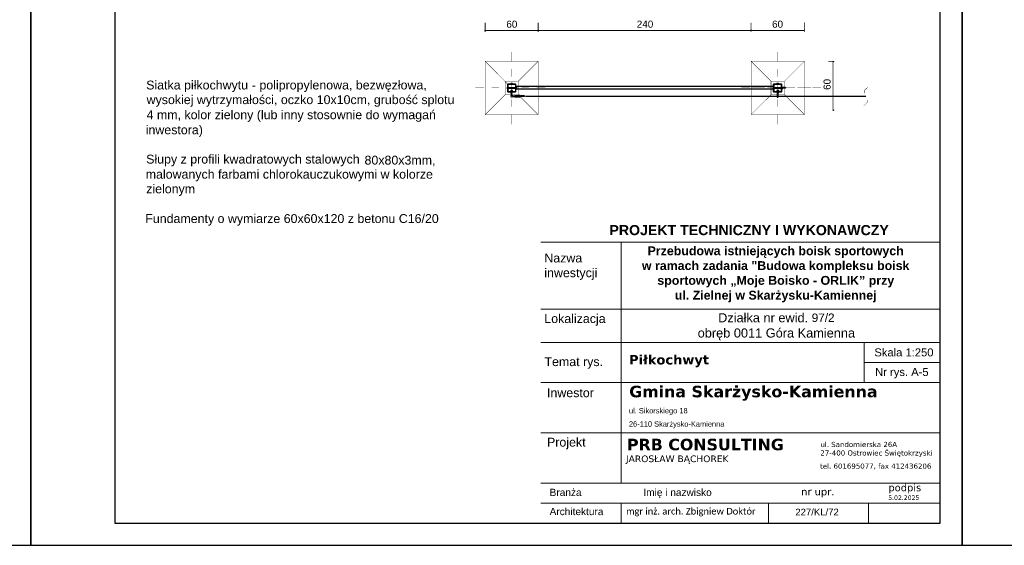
# Model space of a CAD drawing. Header units: millimetres. Extents: x 74583 to 75292, y 11361 to 11727.
# Tile 37 of 85: x 74997 to 75052, y 11653 to 11683. Entities that reach past the tile are written whole.
import ezdxf

# ---------------------------------------------------------------- set-up
doc = ezdxf.new("R2010")
doc.units = ezdxf.units.MM
doc.set_wipeout_variables(frame=1)
doc.layers.add('P', color=7, linetype='Continuous')
doc.layers.add('T', color=7, linetype='Continuous')
doc.styles.add('do mapy w cm', font='verdana.TTF', dxfattribs={"height": 150})
doc.styles.get("Standard").update_dxf_attribs({"font": 'ARIAL.TTF'})

msp = doc.modelspace()

# ---------------------------------------------------------------- linework, layer by layer
at = {"color": 7}
for points in [[(74997.225, 11652.989), (74997.225, 11727.239), (74892.225, 11727.239), (74892.225, 11652.989)], [(75102.225, 11652.989), (75102.225, 11727.239), (75049.725, 11727.239), (75049.725, 11652.989)]]:
    msp.add_lwpolyline(points, close=True, dxfattribs=at)
at = {"layer": 'P'}
for points, const_width in [([(75022.859, 11682.042), (75022.793, 11681.976)], 0.0423), ([(75022.837, 11682.444), (75022.837, 11681.915)], 0.0423), ([(75025.8, 11681.976), (75025.862, 11682.042)], 0.0423), ([(75025.862, 11682.042), (75025.8, 11681.976)], 0.0423), ([(75025.822, 11682.444), (75025.822, 11681.915)], 0.0423), ([(75025.822, 11682.444), (75025.822, 11681.915)], 0.0423), ([(75037.865, 11682.042), (75037.799, 11681.976)], 0.0423), ([(75037.799, 11681.976), (75037.865, 11682.042)], 0.0423), ([(75037.821, 11682.444), (75037.821, 11681.915)], 0.0423), ([(75037.821, 11682.316), (75037.821, 11681.915)], 0.0423), ([(75040.785, 11681.976), (75040.851, 11682.042)], 0.0423), ([(75040.829, 11682.466), (75040.829, 11681.915)], 0.0423), ([(75022.837, 11681.998), (75022.899, 11681.998)], 0.0423), ([(75022.899, 11681.998), (75025.756, 11681.998)], 0.0423), ([(75025.822, 11681.998), (75025.756, 11681.998)], 0.0423), ([(75025.822, 11681.998), (75025.884, 11681.998)], 0.0423), ([(75025.884, 11681.998), (75037.76, 11681.998)], 0.0423), ([(75037.821, 11681.998), (75037.76, 11681.998)], 0.0423), ([(75037.821, 11681.998), (75037.887, 11681.998)], 0.0423), ([(75037.887, 11681.998), (75040.763, 11681.998)], 0.0423), ([(75040.829, 11681.998), (75040.763, 11681.998)], 0.0423), ([(75024.341, 11680.795), (75024.341, 11680.243)], 0.0213), ([(75039.325, 11680.795), (75039.325, 11680.243)], 0.0213), ([(75022.837, 11677.258), (75025.822, 11677.258), (75025.822, 11680.265), (75022.837, 11680.265), (75022.837, 11677.258)], 0.0213), ([(75024.107, 11678.973), (75022.837, 11680.265)], 0.0213), ([(75024.341, 11679.82), (75024.341, 11679.397)], 0.0213), ([(75024.698, 11679.141), (75025.822, 11680.265)], 0.0213), ([(75037.821, 11677.258), (75040.829, 11677.258), (75040.829, 11680.265), (75037.821, 11680.265), (75037.821, 11677.258)], 0.0213), ([(75038.946, 11679.141), (75037.821, 11680.265)], 0.0213), ([(75039.325, 11679.82), (75039.325, 11679.397)], 0.0213), ([(75039.704, 11679.141), (75040.829, 11680.265)], 0.0213), ([(75042.183, 11680.265), (75042.522, 11680.265)], 0.0423), ([(75042.478, 11680.221), (75042.416, 11680.283)], 0.0423), ([(75042.438, 11680.265), (75042.438, 11680.199)], 0.0423), ([(75042.438, 11680.199), (75042.438, 11677.575)], 0.0423), ([(75022.771, 11678.762), (75022.286, 11678.762)], 0.0213), ([(75023.618, 11678.762), (75023.194, 11678.762)], 0.0213), ([(75023.957, 11678.378), (75024.698, 11678.378), (75024.698, 11679.141), (75023.957, 11679.141), (75023.957, 11678.378)], 0.0213), ([(75024.464, 11678.762), (75024.041, 11678.762)], 0.0213), ([(75024.085, 11678.74), (75024.085, 11678.762), (75024.085, 11678.784)], 0.0213), ([(75024.129, 11678.572), (75024.129, 11678.951)], 0.0423), ([(75024.147, 11678.951), (75024.129, 11678.951)], 0.0423), ([(75024.147, 11678.951), (75024.53, 11678.951)], 0.0423), ([(75024.147, 11678.951), (75024.508, 11678.951)], 0.0423), ([(75024.147, 11678.951), (75024.147, 11678.929)], 0.0423), ([(75024.147, 11678.572), (75024.147, 11678.929)], 0.0423), ([(75024.319, 11679.013), (75024.341, 11679.013), (75024.358, 11679.013), (75024.341, 11679.013), (75024.319, 11679.013)], 0.0213), ([(75024.341, 11678.973), (75024.341, 11678.55)], 0.0213), ([(75024.53, 11678.929), (75024.508, 11678.951)], 0.0423), ([(75024.53, 11678.951), (75024.53, 11678.572)], 0.0423), ([(75024.53, 11678.951), (75024.552, 11678.951)], 0.0423), ([(75024.53, 11678.929), (75024.53, 11678.572)], 0.0423), ([(75024.552, 11678.951), (75024.53, 11678.951), (75024.53, 11678.973)], 0.0213), ([(75024.53, 11678.89), (75024.548, 11678.89), (75024.548, 11678.634), (75024.53, 11678.634), (75024.53, 11678.89)], 0.0213), ([(75024.592, 11678.74), (75024.592, 11678.762), (75024.57, 11678.762)], 0.0213), ([(75024.57, 11678.718), (75024.592, 11678.718), (75024.592, 11678.74)], 0.0213), ([(75024.592, 11678.784), (75024.592, 11678.762), (75024.592, 11678.74)], 0.0213), ([(75025.311, 11678.762), (75024.888, 11678.762)], 0.0213), ([(75026.224, 11678.762), (75025.734, 11678.762)], 0.0213), ([(75037.76, 11678.762), (75037.27, 11678.762)], 0.0213), ([(75038.311, 11678.762), (75037.821, 11678.762)], 0.0213), ([(75038.606, 11678.762), (75038.183, 11678.762)], 0.0213), ([(75039.157, 11678.762), (75038.734, 11678.762)], 0.0213), ([(75038.946, 11678.378), (75039.704, 11678.378), (75039.704, 11679.141), (75038.946, 11679.141), (75038.946, 11678.378)], 0.0213), ([(75039.453, 11678.762), (75039.03, 11678.762)], 0.0213), ([(75039.069, 11678.801), (75039.069, 11678.89), (75039.091, 11678.89), (75039.091, 11678.634), (75039.069, 11678.634), (75039.069, 11678.718)], 0.0213), ([(75039.069, 11678.74), (75039.069, 11678.762), (75039.069, 11678.784)], 0.0213), ([(75039.113, 11678.572), (75039.113, 11678.951)], 0.0423), ([(75039.135, 11678.951), (75039.113, 11678.951)], 0.0423), ([(75039.135, 11678.973), (75039.113, 11678.973), (75039.113, 11678.951)], 0.0213), ([(75039.135, 11678.951), (75039.515, 11678.951)], 0.0423), ([(75039.135, 11678.951), (75039.493, 11678.951)], 0.0423), ([(75039.135, 11678.951), (75039.135, 11678.929)], 0.0423), ([(75039.135, 11678.572), (75039.135, 11678.929)], 0.0423), ([(75039.303, 11679.013), (75039.325, 11679.013), (75039.347, 11679.013), (75039.325, 11679.013), (75039.303, 11679.013)], 0.0213), ([(75039.325, 11678.973), (75039.325, 11678.55)], 0.0213), ([(75039.515, 11678.929), (75039.515, 11678.951), (75039.493, 11678.951)], 0.0423), ([(75039.515, 11678.951), (75039.515, 11678.572)], 0.0423), ([(75039.515, 11678.951), (75039.537, 11678.951)], 0.0423), ([(75039.515, 11678.929), (75039.515, 11678.572)], 0.0423), ([(75039.581, 11678.784), (75039.581, 11678.762), (75039.581, 11678.74)], 0.0213), ([(75040.004, 11678.762), (75039.581, 11678.762)], 0.0213), ([(75039.77, 11678.74), (75039.792, 11678.74), (75039.792, 11678.762), (75039.792, 11678.784), (75039.77, 11678.784)], 0.0213), ([(75040.3, 11678.762), (75039.876, 11678.762)], 0.0213), ([(75040.851, 11678.762), (75040.427, 11678.762)], 0.0213), ([(75041.208, 11678.762), (75040.723, 11678.762)], 0.0213), ([(75041.759, 11678.762), (75041.274, 11678.762)], 0.0213), ([(75044.215, 11678.466), (75044.215, 11678.484), (75044.215, 11678.506), (75044.215, 11678.528), (75044.193, 11678.528), (75044.193, 11678.55), (75044.215, 11678.55), (75044.215, 11678.572), (75044.215, 11678.59), (75044.215, 11678.612), (75044.237, 11678.634), (75044.237, 11678.656), (75044.255, 11678.656), (75044.255, 11678.678), (75044.277, 11678.678), (75044.277, 11678.695), (75044.299, 11678.695), (75044.299, 11678.718), (75044.321, 11678.718), (75044.343, 11678.74), (75044.361, 11678.762), (75044.383, 11678.784), (75044.405, 11678.801)], 0.0213), ([(75023.957, 11678.378), (75022.837, 11677.258)], 0.0213), ([(75024.129, 11678.572), (75024.147, 11678.55)], 0.0423), ([(75024.275, 11678.572), (75024.147, 11678.572)], 0.0423), ([(75024.147, 11678.572), (75024.169, 11678.572)], 0.0423), ([(75024.297, 11678.55), (75024.147, 11678.55)], 0.0423), ([(75024.319, 11678.36), (75024.275, 11678.338), (75024.253, 11678.294), (75024.275, 11678.255), (75024.319, 11678.232), (75024.358, 11678.232), (75024.38, 11678.255)], 0.0213), ([(75024.275, 11678.634), (75024.275, 11678.572)], 0.0423), ([(75024.38, 11678.634), (75024.275, 11678.634)], 0.0423), ([(75024.275, 11678.612), (75024.275, 11678.572)], 0.0423), ([(75024.38, 11678.612), (75024.275, 11678.612)], 0.0423), ([(75024.275, 11678.572), (75024.297, 11678.572)], 0.0423), ([(75024.297, 11678.572), (75024.297, 11678.55)], 0.0423), ([(75024.319, 11678.316), (75024.297, 11678.294), (75024.297, 11678.272), (75024.319, 11678.255), (75024.341, 11678.255), (75024.358, 11678.272), (75024.358, 11678.294), (75024.341, 11678.316)], 0.0213), ([(75024.358, 11678.506), (75024.341, 11678.506), (75024.319, 11678.506), (75024.341, 11678.506), (75024.358, 11678.506)], 0.0213), ([(75024.319, 11678.316), (75024.319, 11678.294), (75024.341, 11678.294), (75024.341, 11678.316)], 0.0213), ([(75024.358, 11678.572), (75024.38, 11678.572)], 0.0423), ([(75024.358, 11678.55), (75024.358, 11678.572)], 0.0423), ([(75024.53, 11678.55), (75024.358, 11678.55)], 0.0423), ([(75024.38, 11678.572), (75024.38, 11678.634)], 0.0423), ([(75024.38, 11678.572), (75024.38, 11678.612)], 0.0423), ([(75024.508, 11678.572), (75024.38, 11678.572)], 0.0423), ([(75024.508, 11678.338), (75024.486, 11678.316), (75024.464, 11678.294), (75024.486, 11678.255), (75024.508, 11678.232)], 0.0213), ([(75024.508, 11678.316), (75024.486, 11678.316), (75024.486, 11678.294), (75024.486, 11678.272), (75024.508, 11678.255)], 0.0213), ([(75024.508, 11678.572), (75024.53, 11678.572)], 0.0423), ([(75024.53, 11678.55), (75024.53, 11678.572)], 0.0423), ([(75024.698, 11678.378), (75025.822, 11677.258)], 0.0213), ([(75024.804, 11678.232), (75024.848, 11678.255), (75024.848, 11678.294), (75024.848, 11678.316), (75024.804, 11678.338)], 0.0213), ([(75024.804, 11678.255), (75024.826, 11678.272), (75024.826, 11678.294), (75024.826, 11678.316), (75024.804, 11678.316)], 0.0213), ([(75025.143, 11678.294), (75025.121, 11678.294), (75025.099, 11678.316), (75025.082, 11678.316), (75025.06, 11678.316), (75025.038, 11678.316), (75025.015, 11678.316), (75024.993, 11678.316), (75024.976, 11678.316)], 0.0213), ([(75025.121, 11678.294), (75025.099, 11678.294), (75025.082, 11678.294), (75025.082, 11678.316), (75025.06, 11678.316), (75025.038, 11678.316), (75025.015, 11678.316), (75024.993, 11678.316), (75024.976, 11678.316)], 0.0213), ([(75024.976, 11678.272), (75024.993, 11678.272), (75025.015, 11678.272), (75025.038, 11678.272), (75025.06, 11678.272), (75025.082, 11678.272), (75025.099, 11678.272), (75025.121, 11678.272), (75025.121, 11678.294), (75025.143, 11678.294)], 0.0213), ([(75024.993, 11678.272), (75025.015, 11678.272), (75025.038, 11678.272), (75025.06, 11678.272), (75025.082, 11678.272), (75025.099, 11678.272), (75025.121, 11678.294)], 0.0213), ([(75025.06, 11678.272), (75025.06, 11678.294), (75025.06, 11678.316)], 0.0213), ([(75038.946, 11678.378), (75037.821, 11677.258)], 0.0213), ([(75039.113, 11678.572), (75039.135, 11678.572), (75039.135, 11678.55)], 0.0423), ([(75039.113, 11678.572), (75039.113, 11678.55), (75039.135, 11678.55)], 0.0213), ([(75039.263, 11678.572), (75039.135, 11678.572)], 0.0423), ([(75039.135, 11678.572), (75039.157, 11678.572)], 0.0423), ([(75039.303, 11678.55), (75039.135, 11678.55)], 0.0423), ([(75039.263, 11678.634), (75039.263, 11678.572)], 0.0423), ([(75039.387, 11678.634), (75039.263, 11678.634)], 0.0423), ([(75039.281, 11678.612), (75039.281, 11678.572)], 0.0423), ([(75039.369, 11678.612), (75039.281, 11678.612)], 0.0423), ([(75039.281, 11678.572), (75039.303, 11678.572)], 0.0423), ([(75039.303, 11678.572), (75039.303, 11678.55)], 0.0423), ([(75039.347, 11678.506), (75039.325, 11678.506), (75039.303, 11678.506), (75039.325, 11678.506), (75039.347, 11678.506)], 0.0213), ([(75039.303, 11678.232), (75039.303, 11678.21), (75039.325, 11678.21), (75039.347, 11678.232)], 0.0213), ([(75039.347, 11678.572), (75039.369, 11678.572)], 0.0423), ([(75039.347, 11678.55), (75039.347, 11678.572)], 0.0423), ([(75039.515, 11678.55), (75039.347, 11678.55)], 0.0423), ([(75039.369, 11678.572), (75039.369, 11678.612)], 0.0423), ([(75039.387, 11678.572), (75039.387, 11678.634)], 0.0423), ([(75039.493, 11678.572), (75039.387, 11678.572)], 0.0423), ([(75039.493, 11678.572), (75039.515, 11678.572)], 0.0423), ([(75039.515, 11678.55), (75039.515, 11678.572)], 0.0423), ([(75039.515, 11678.55), (75039.537, 11678.55), (75039.537, 11678.572)], 0.0213), ([(75039.704, 11678.378), (75040.829, 11677.258)], 0.0213), ([(75024.341, 11678.127), (75024.341, 11677.703)], 0.0213), ([(75039.325, 11678.127), (75039.325, 11677.703)], 0.0213), ([(75042.438, 11677.514), (75042.438, 11677.575)], 0.0423), ([(75044.171, 11677.765), (75044.193, 11677.787), (75044.215, 11677.787), (75044.237, 11677.809), (75044.255, 11677.831), (75044.277, 11677.849), (75044.299, 11677.871), (75044.321, 11677.893), (75044.343, 11677.915), (75044.343, 11677.937), (75044.361, 11677.937), (75044.361, 11677.955), (75044.361, 11677.977), (75044.383, 11677.977), (75044.383, 11677.999), (75044.383, 11678.021), (75044.383, 11678.043), (75044.383, 11678.06), (75044.383, 11678.083)], 0.0213), ([(75024.341, 11677.28), (75024.341, 11676.707)], 0.0213), ([(75039.325, 11677.28), (75039.325, 11676.707)], 0.0213), ([(75042.416, 11677.531), (75042.478, 11677.47)], 0.0423), ([(75042.416, 11677.514), (75042.522, 11677.514)], 0.0423)]:
    msp.add_lwpolyline(points, dxfattribs=dict(at, const_width=const_width))
for points in [[(75024.085, 11678.784), (75024.085, 11678.801)], [(75024.085, 11678.801), (75024.085, 11678.784)], [(75024.085, 11678.801), (75024.085, 11678.784)], [(75024.085, 11678.801), (75024.107, 11678.801)], [(75024.085, 11678.801), (75024.107, 11678.801)], [(75024.085, 11678.801), (75024.107, 11678.801)], [(75024.085, 11678.762), (75024.085, 11678.784)], [(75024.085, 11678.784), (75024.107, 11678.784)], [(75024.085, 11678.784), (75024.107, 11678.784)], [(75024.085, 11678.784), (75024.107, 11678.784)], [(75024.085, 11678.784), (75024.085, 11678.762)], [(75024.085, 11678.784), (75024.107, 11678.784)], [(75024.085, 11678.784), (75024.107, 11678.784)], [(75024.085, 11678.74), (75024.085, 11678.762)], [(75024.085, 11678.762), (75024.107, 11678.762)], [(75024.085, 11678.762), (75024.085, 11678.74)], [(75024.085, 11678.762), (75024.107, 11678.762)], [(75024.085, 11678.718), (75024.085, 11678.74)], [(75024.085, 11678.74), (75024.107, 11678.74)], [(75024.085, 11678.74), (75024.085, 11678.718)], [(75024.085, 11678.718), (75024.085, 11678.74)], [(75024.085, 11678.74), (75024.085, 11678.718)], [(75024.085, 11678.74), (75024.107, 11678.74)], [(75024.085, 11678.718), (75024.107, 11678.718)], [(75024.085, 11678.718), (75024.107, 11678.718)], [(75024.085, 11678.718), (75024.107, 11678.718)], [(75024.085, 11678.718), (75024.107, 11678.695)], [(75024.129, 11678.995), (75024.107, 11678.973)], [(75024.107, 11678.55), (75024.107, 11678.973)], [(75024.129, 11678.995), (75024.552, 11678.995)], [(75024.129, 11678.973), (75024.53, 11678.973)], [(75024.129, 11678.973), (75024.129, 11678.951)], [(75024.129, 11678.572), (75024.129, 11678.951)], [(75024.129, 11678.784), (75024.147, 11678.784)], [(75024.129, 11678.74), (75024.147, 11678.74)], [(75024.147, 11678.784), (75024.53, 11678.784)], [(75024.147, 11678.74), (75024.53, 11678.74)], [(75024.297, 11678.995), (75024.275, 11678.995)], [(75024.297, 11679.013), (75024.319, 11679.013)], [(75024.319, 11679.013), (75024.297, 11679.013)], [(75024.297, 11679.013), (75024.319, 11679.013)], [(75024.297, 11679.013), (75024.319, 11679.013)], [(75024.297, 11678.995), (75024.297, 11679.013)], [(75024.297, 11679.013), (75024.319, 11679.013)], [(75024.319, 11679.013), (75024.297, 11679.013)], [(75024.297, 11678.995), (75024.319, 11678.995)], [(75024.319, 11679.013), (75024.341, 11679.013)], [(75024.341, 11679.013), (75024.319, 11679.013)], [(75024.319, 11679.013), (75024.341, 11679.013)], [(75024.341, 11679.013), (75024.319, 11679.013)], [(75024.319, 11679.013), (75024.341, 11679.013)], [(75024.319, 11678.995), (75024.319, 11679.013)], [(75024.341, 11679.013), (75024.358, 11679.013)], [(75024.358, 11679.013), (75024.341, 11679.013)], [(75024.341, 11678.995), (75024.358, 11678.995)], [(75024.341, 11678.995), (75024.358, 11678.995)], [(75024.358, 11679.013), (75024.38, 11679.013)], [(75024.358, 11679.013), (75024.38, 11679.013)], [(75024.358, 11679.013), (75024.38, 11679.013)], [(75024.358, 11679.013), (75024.38, 11679.013)], [(75024.358, 11679.013), (75024.38, 11679.013)], [(75024.358, 11678.995), (75024.358, 11679.013)], [(75024.358, 11679.013), (75024.38, 11679.013)], [(75024.358, 11679.013), (75024.358, 11678.995)], [(75024.358, 11678.995), (75024.38, 11678.995)], [(75024.358, 11678.995), (75024.38, 11678.995)], [(75024.552, 11678.973), (75024.552, 11678.995)], [(75024.552, 11678.973), (75024.552, 11678.55)], [(75024.552, 11678.951), (75024.552, 11678.89)], [(75039.069, 11678.845), (75024.552, 11678.845)], [(75024.57, 11678.801), (75024.552, 11678.801)], [(75024.57, 11678.718), (75024.552, 11678.695)], [(75024.57, 11678.784), (75024.57, 11678.801)], [(75024.592, 11678.801), (75024.57, 11678.801)], [(75024.57, 11678.801), (75024.592, 11678.801)], [(75024.57, 11678.762), (75024.57, 11678.784)], [(75024.592, 11678.784), (75024.57, 11678.784)], [(75024.57, 11678.784), (75024.592, 11678.784)], [(75024.57, 11678.784), (75024.592, 11678.784)], [(75024.57, 11678.762), (75024.592, 11678.762)], [(75024.57, 11678.762), (75024.592, 11678.762)], [(75024.57, 11678.718), (75024.57, 11678.74)], [(75024.57, 11678.718), (75024.592, 11678.718)], [(75024.592, 11678.718), (75024.57, 11678.718)], [(75024.592, 11678.784), (75024.592, 11678.801)], [(75024.592, 11678.801), (75024.592, 11678.784)], [(75024.592, 11678.784), (75024.592, 11678.762)], [(75024.592, 11678.784), (75024.614, 11678.784)], [(75024.592, 11678.784), (75024.614, 11678.784)], [(75024.592, 11678.762), (75024.592, 11678.74)], [(75024.592, 11678.74), (75024.614, 11678.74)], [(75024.592, 11678.74), (75024.592, 11678.718)], [(75024.592, 11678.718), (75024.592, 11678.74)], [(75024.592, 11678.74), (75024.614, 11678.74)], [(75024.592, 11678.718), (75024.614, 11678.718)], [(75039.069, 11678.801), (75039.069, 11678.784)], [(75039.069, 11678.801), (75039.069, 11678.784)], [(75039.069, 11678.801), (75039.091, 11678.801)], [(75039.091, 11678.801), (75039.069, 11678.801)], [(75039.069, 11678.784), (75039.091, 11678.784)], [(75039.069, 11678.784), (75039.091, 11678.784)], [(75039.069, 11678.784), (75039.091, 11678.784)], [(75039.069, 11678.784), (75039.069, 11678.762)], [(75039.069, 11678.784), (75039.091, 11678.784)], [(75039.069, 11678.784), (75039.091, 11678.784)], [(75039.069, 11678.74), (75039.069, 11678.762)], [(75039.069, 11678.762), (75039.091, 11678.762)], [(75039.069, 11678.762), (75039.069, 11678.74)], [(75039.091, 11678.762), (75039.069, 11678.762)], [(75039.069, 11678.74), (75039.091, 11678.74)], [(75039.069, 11678.74), (75039.069, 11678.718)], [(75039.069, 11678.718), (75039.069, 11678.74)], [(75039.069, 11678.74), (75039.069, 11678.718)], [(75039.069, 11678.74), (75039.091, 11678.74)], [(75039.069, 11678.718), (75039.091, 11678.718)], [(75039.069, 11678.718), (75039.091, 11678.718)], [(75039.091, 11678.718), (75039.069, 11678.718)], [(75039.113, 11678.995), (75039.091, 11678.973)], [(75039.091, 11678.55), (75039.091, 11678.973)], [(75039.091, 11678.784), (75039.091, 11678.801)], [(75039.091, 11678.801), (75039.113, 11678.801)], [(75039.091, 11678.762), (75039.091, 11678.784)], [(75039.091, 11678.718), (75039.091, 11678.74)], [(75039.091, 11678.718), (75039.091, 11678.695)], [(75039.113, 11678.995), (75039.537, 11678.995)], [(75039.113, 11678.572), (75039.113, 11678.951)], [(75039.113, 11678.784), (75039.135, 11678.784)], [(75039.113, 11678.74), (75039.135, 11678.74)], [(75039.135, 11678.973), (75039.515, 11678.973)], [(75039.135, 11678.784), (75039.515, 11678.784)], [(75039.135, 11678.74), (75039.515, 11678.74)], [(75039.281, 11678.995), (75039.263, 11678.995)], [(75039.281, 11679.013), (75039.303, 11679.013)], [(75039.303, 11679.013), (75039.281, 11679.013)], [(75039.281, 11679.013), (75039.303, 11679.013)], [(75039.281, 11679.013), (75039.303, 11679.013)], [(75039.281, 11678.995), (75039.281, 11679.013)], [(75039.281, 11679.013), (75039.303, 11679.013)], [(75039.303, 11679.013), (75039.281, 11679.013)], [(75039.281, 11678.995), (75039.303, 11678.995)], [(75039.303, 11679.013), (75039.325, 11679.013)], [(75039.303, 11679.013), (75039.325, 11679.013)], [(75039.325, 11679.013), (75039.303, 11679.013)], [(75039.347, 11679.013), (75039.325, 11679.013)], [(75039.325, 11679.013), (75039.347, 11679.013)], [(75039.347, 11679.013), (75039.325, 11679.013)], [(75039.325, 11678.995), (75039.325, 11679.013)], [(75039.325, 11678.995), (75039.347, 11678.995)], [(75039.325, 11678.995), (75039.347, 11678.995)], [(75039.347, 11679.013), (75039.369, 11679.013)], [(75039.369, 11679.013), (75039.347, 11679.013)], [(75039.347, 11679.013), (75039.369, 11679.013)], [(75039.347, 11679.013), (75039.369, 11679.013)], [(75039.369, 11679.013), (75039.347, 11679.013)], [(75039.347, 11679.013), (75039.369, 11679.013)], [(75039.347, 11679.013), (75039.347, 11678.995)], [(75039.347, 11678.995), (75039.369, 11678.995)], [(75039.369, 11679.013), (75039.387, 11679.013)], [(75039.369, 11678.995), (75039.369, 11679.013)], [(75039.369, 11678.995), (75039.387, 11678.995)], [(75039.537, 11678.951), (75039.515, 11678.973)], [(75039.515, 11678.784), (75039.537, 11678.784)], [(75039.515, 11678.74), (75039.537, 11678.74)], [(75039.537, 11678.973), (75039.537, 11678.995)], [(75039.537, 11678.973), (75039.537, 11678.55)], [(75039.537, 11678.951), (75039.537, 11678.572)], [(75039.559, 11678.801), (75039.537, 11678.801)], [(75039.559, 11678.718), (75039.537, 11678.695)], [(75039.559, 11678.784), (75039.559, 11678.801)], [(75039.581, 11678.801), (75039.559, 11678.801)], [(75039.559, 11678.762), (75039.559, 11678.784)], [(75039.559, 11678.784), (75039.581, 11678.784)], [(75039.581, 11678.762), (75039.559, 11678.762)], [(75039.559, 11678.718), (75039.559, 11678.74)], [(75039.581, 11678.718), (75039.559, 11678.718)], [(75039.581, 11678.784), (75039.581, 11678.801)], [(75039.581, 11678.801), (75039.598, 11678.801)], [(75039.581, 11678.801), (75039.581, 11678.784)], [(75039.581, 11678.784), (75039.581, 11678.762)], [(75039.581, 11678.784), (75039.598, 11678.784)], [(75039.581, 11678.784), (75039.598, 11678.784)], [(75039.581, 11678.784), (75039.598, 11678.784)], [(75039.581, 11678.784), (75039.598, 11678.784)], [(75039.598, 11678.784), (75039.581, 11678.784)], [(75039.77, 11678.784), (75039.581, 11678.784)], [(75039.581, 11678.762), (75039.598, 11678.762)], [(75039.581, 11678.762), (75039.581, 11678.74)], [(75039.581, 11678.74), (75039.581, 11678.762)], [(75039.581, 11678.74), (75039.598, 11678.74)], [(75039.581, 11678.718), (75039.581, 11678.74)], [(75039.581, 11678.74), (75039.581, 11678.718)], [(75039.581, 11678.718), (75039.581, 11678.74)], [(75039.581, 11678.74), (75039.598, 11678.74)], [(75039.598, 11678.74), (75039.581, 11678.74)], [(75039.77, 11678.74), (75039.581, 11678.74)], [(75039.581, 11678.718), (75039.598, 11678.718)], [(75039.581, 11678.718), (75039.598, 11678.718)], [(75039.598, 11678.784), (75039.62, 11678.784)], [(75039.598, 11678.74), (75039.62, 11678.74)], [(75024.107, 11678.55), (75024.129, 11678.528)], [(75024.129, 11678.572), (75024.129, 11678.55)], [(75024.53, 11678.55), (75024.129, 11678.55)], [(75024.552, 11678.528), (75024.129, 11678.528)], [(75024.297, 11678.528), (75024.275, 11678.528)], [(75024.297, 11678.528), (75024.319, 11678.528)], [(75024.297, 11678.506), (75024.297, 11678.528)], [(75024.319, 11678.506), (75024.297, 11678.506)], [(75024.297, 11678.506), (75024.319, 11678.506)], [(75024.297, 11678.506), (75024.319, 11678.506)], [(75024.297, 11678.506), (75024.319, 11678.506)], [(75024.297, 11678.506), (75024.319, 11678.506)], [(75024.297, 11678.506), (75024.319, 11678.506)], [(75024.297, 11678.466), (75024.297, 11678.506)], [(75024.319, 11678.466), (75024.297, 11678.466)], [(75024.319, 11678.506), (75024.319, 11678.528)], [(75024.319, 11678.506), (75024.341, 11678.506)], [(75024.341, 11678.506), (75024.319, 11678.506)], [(75024.319, 11678.506), (75024.341, 11678.506)], [(75024.319, 11678.506), (75024.341, 11678.506)], [(75024.319, 11678.506), (75024.341, 11678.506)], [(75024.319, 11678.316), (75024.319, 11678.506)], [(75024.341, 11678.528), (75024.358, 11678.528)], [(75024.358, 11678.506), (75024.341, 11678.506)], [(75024.341, 11678.506), (75024.358, 11678.506)], [(75024.341, 11678.316), (75024.341, 11678.506)], [(75024.358, 11678.466), (75024.341, 11678.466)], [(75024.38, 11678.316), (75024.341, 11678.36)], [(75024.358, 11678.528), (75024.38, 11678.528)], [(75024.358, 11678.528), (75024.358, 11678.506)], [(75024.358, 11678.506), (75024.358, 11678.528)], [(75024.358, 11678.528), (75024.38, 11678.528)], [(75024.358, 11678.506), (75024.38, 11678.506)], [(75024.358, 11678.506), (75024.38, 11678.506)], [(75024.358, 11678.506), (75024.38, 11678.506)], [(75024.358, 11678.506), (75024.38, 11678.506)], [(75024.358, 11678.506), (75024.38, 11678.506)], [(75024.358, 11678.506), (75024.38, 11678.506)], [(75024.358, 11678.466), (75024.358, 11678.506)], [(75024.38, 11678.338), (75024.425, 11678.316)], [(75024.425, 11678.272), (75024.38, 11678.255)], [(75024.425, 11678.294), (75024.425, 11678.316)], [(75024.425, 11678.272), (75024.425, 11678.316)], [(75024.425, 11678.272), (75024.447, 11678.316)], [(75024.425, 11678.316), (75024.464, 11678.316)], [(75024.425, 11678.316), (75024.425, 11678.272)], [(75024.425, 11678.272), (75024.464, 11678.272)], [(75024.447, 11678.272), (75024.447, 11678.316)], [(75024.447, 11678.272), (75024.447, 11678.316)], [(75024.447, 11678.272), (75024.447, 11678.316)], [(75024.447, 11678.272), (75024.464, 11678.316)], [(75024.447, 11678.272), (75024.464, 11678.316)], [(75024.464, 11678.272), (75024.464, 11678.294)], [(75024.464, 11678.272), (75024.464, 11678.294)], [(75024.486, 11678.272), (75024.486, 11678.316)], [(75024.486, 11678.272), (75024.508, 11678.316)], [(75024.486, 11678.272), (75024.508, 11678.316)], [(75024.486, 11678.316), (75024.508, 11678.316)], [(75024.486, 11678.294), (75024.508, 11678.294)], [(75024.486, 11678.272), (75024.508, 11678.272)], [(75024.804, 11678.338), (75024.508, 11678.338)], [(75024.508, 11678.272), (75024.508, 11678.316)], [(75024.804, 11678.316), (75024.508, 11678.316)], [(75024.508, 11678.316), (75024.508, 11678.255)], [(75024.508, 11678.294), (75024.508, 11678.316)], [(75024.508, 11678.316), (75024.508, 11678.294)], [(75024.508, 11678.316), (75024.53, 11678.316)], [(75024.508, 11678.272), (75024.508, 11678.294)], [(75024.508, 11678.272), (75024.508, 11678.294)], [(75024.508, 11678.272), (75024.53, 11678.272)], [(75024.508, 11678.255), (75024.508, 11678.272)], [(75024.508, 11678.272), (75024.53, 11678.272)], [(75024.804, 11678.255), (75024.508, 11678.255)], [(75024.804, 11678.232), (75024.508, 11678.232)], [(75024.53, 11678.55), (75024.552, 11678.572)], [(75024.53, 11678.294), (75024.552, 11678.316)], [(75024.53, 11678.272), (75024.552, 11678.316)], [(75024.53, 11678.316), (75024.636, 11678.316)], [(75024.53, 11678.316), (75024.53, 11678.255)], [(75024.53, 11678.272), (75024.636, 11678.272)], [(75039.069, 11678.695), (75024.552, 11678.695)], [(75024.552, 11678.634), (75024.552, 11678.572)], [(75024.552, 11678.528), (75024.552, 11678.55)], [(75024.552, 11678.272), (75024.552, 11678.316)], [(75024.552, 11678.272), (75024.552, 11678.316)], [(75024.552, 11678.272), (75024.57, 11678.316)], [(75024.552, 11678.272), (75024.57, 11678.316)], [(75024.57, 11678.272), (75024.57, 11678.316)], [(75024.57, 11678.272), (75024.57, 11678.316)], [(75024.57, 11678.272), (75024.592, 11678.316)], [(75024.57, 11678.272), (75024.592, 11678.316)], [(75024.592, 11678.272), (75024.592, 11678.316)], [(75024.592, 11678.272), (75024.592, 11678.316)], [(75024.592, 11678.272), (75024.614, 11678.316)], [(75024.592, 11678.272), (75024.614, 11678.316)], [(75024.614, 11678.272), (75024.614, 11678.316)], [(75024.614, 11678.272), (75024.614, 11678.316)], [(75024.614, 11678.272), (75024.636, 11678.316)], [(75024.614, 11678.272), (75024.636, 11678.316)], [(75024.636, 11678.272), (75024.636, 11678.316)], [(75024.636, 11678.316), (75024.636, 11678.272)], [(75024.636, 11678.272), (75024.636, 11678.294)], [(75024.636, 11678.272), (75024.636, 11678.294)], [(75024.676, 11678.294), (75024.676, 11678.316)], [(75024.676, 11678.272), (75024.676, 11678.316)], [(75024.676, 11678.272), (75024.698, 11678.316)], [(75024.676, 11678.272), (75024.698, 11678.316)], [(75024.676, 11678.316), (75024.782, 11678.316)], [(75024.676, 11678.316), (75024.676, 11678.272)], [(75024.676, 11678.272), (75024.782, 11678.272)], [(75024.698, 11678.272), (75024.698, 11678.316)], [(75024.698, 11678.272), (75024.698, 11678.316)], [(75024.698, 11678.272), (75024.72, 11678.316)], [(75024.698, 11678.272), (75024.72, 11678.316)], [(75024.72, 11678.272), (75024.72, 11678.316)], [(75024.72, 11678.272), (75024.72, 11678.316)], [(75024.72, 11678.272), (75024.742, 11678.316)], [(75024.72, 11678.272), (75024.742, 11678.316)], [(75024.742, 11678.272), (75024.742, 11678.316)], [(75024.742, 11678.272), (75024.742, 11678.316)], [(75024.742, 11678.272), (75024.764, 11678.316)], [(75024.742, 11678.272), (75024.764, 11678.316)], [(75024.764, 11678.272), (75024.764, 11678.316)], [(75024.764, 11678.272), (75024.764, 11678.316)], [(75024.764, 11678.272), (75024.782, 11678.316)], [(75024.764, 11678.272), (75024.782, 11678.316)], [(75024.782, 11678.316), (75024.782, 11678.255)], [(75024.782, 11678.272), (75024.782, 11678.294)], [(75024.804, 11678.294), (75024.804, 11678.316)], [(75024.804, 11678.272), (75024.804, 11678.316)], [(75024.804, 11678.272), (75024.826, 11678.316)], [(75024.804, 11678.272), (75024.826, 11678.316)], [(75024.804, 11678.316), (75024.826, 11678.316)], [(75024.804, 11678.316), (75024.804, 11678.255)], [(75024.804, 11678.294), (75024.804, 11678.316)], [(75024.804, 11678.316), (75024.826, 11678.316)], [(75024.804, 11678.272), (75024.826, 11678.272)], [(75024.826, 11678.272), (75024.826, 11678.316)], [(75024.826, 11678.272), (75024.826, 11678.294)], [(75024.826, 11678.272), (75024.826, 11678.294)], [(75024.848, 11678.294), (75024.848, 11678.316)], [(75024.848, 11678.272), (75024.87, 11678.316)], [(75024.848, 11678.272), (75024.87, 11678.316)], [(75025.06, 11678.316), (75024.848, 11678.316)], [(75025.06, 11678.272), (75024.848, 11678.272)], [(75024.87, 11678.272), (75024.87, 11678.316)], [(75024.87, 11678.272), (75024.87, 11678.316)], [(75024.87, 11678.272), (75024.888, 11678.316)], [(75024.87, 11678.272), (75024.888, 11678.316)], [(75024.888, 11678.272), (75024.888, 11678.316)], [(75024.888, 11678.272), (75024.888, 11678.316)], [(75024.888, 11678.272), (75024.91, 11678.316)], [(75024.888, 11678.272), (75024.91, 11678.294)], [(75024.91, 11678.316), (75024.91, 11678.272)], [(75025.143, 11678.294), (75044.299, 11678.294)], [(75025.143, 11678.294), (75044.299, 11678.294)], [(75039.091, 11678.55), (75039.113, 11678.528)], [(75039.537, 11678.528), (75039.113, 11678.528)], [(75039.515, 11678.55), (75039.135, 11678.55)], [(75039.281, 11678.528), (75039.263, 11678.528)], [(75039.281, 11678.528), (75039.303, 11678.528)], [(75039.281, 11678.506), (75039.281, 11678.528)], [(75039.303, 11678.506), (75039.281, 11678.506)], [(75039.281, 11678.506), (75039.303, 11678.506)], [(75039.281, 11678.506), (75039.303, 11678.506)], [(75039.281, 11678.506), (75039.303, 11678.506)], [(75039.281, 11678.506), (75039.303, 11678.506)], [(75039.281, 11678.506), (75039.303, 11678.506)], [(75039.325, 11678.506), (75039.303, 11678.506)], [(75039.303, 11678.506), (75039.325, 11678.506)], [(75039.303, 11678.506), (75039.325, 11678.506)], [(75039.303, 11678.232), (75039.303, 11678.506)], [(75039.325, 11678.528), (75039.347, 11678.528)], [(75039.325, 11678.506), (75039.325, 11678.528)], [(75039.347, 11678.506), (75039.325, 11678.506)], [(75039.325, 11678.506), (75039.347, 11678.506)], [(75039.325, 11678.506), (75039.347, 11678.506)], [(75039.347, 11678.528), (75039.369, 11678.528)], [(75039.347, 11678.528), (75039.347, 11678.506)], [(75039.347, 11678.506), (75039.369, 11678.506)], [(75039.347, 11678.506), (75039.369, 11678.506)], [(75039.347, 11678.506), (75039.369, 11678.506)], [(75039.369, 11678.506), (75039.347, 11678.506)], [(75039.347, 11678.506), (75039.369, 11678.506)], [(75039.347, 11678.506), (75039.369, 11678.506)], [(75039.347, 11678.232), (75039.347, 11678.506)], [(75039.369, 11678.506), (75039.369, 11678.528)], [(75039.369, 11678.528), (75039.387, 11678.528)], [(75039.369, 11678.506), (75039.387, 11678.506)], [(75039.537, 11678.528), (75039.537, 11678.55)]]:
    msp.add_lwpolyline(points, dxfattribs=at)

# ---------------------------------------------------------------- texts
at = {"layer": 'T', "attachment_point": 7}
for s, insert, char_height in [('{\\fArial|b0|i0|c0|p18;60}', (75024.029, 11682.149), 0.4), ('{\\fArial|b0|i0|c0|p18;240}', (75031.379, 11682.149), 0.4), ('{\\fArial|b0|i0|c0|p18;60}', (75039.004, 11682.149), 0.4), ('{\\fArial|b0|i0|c0|p18;Siatka piłkochwytu}', (75003.729, 11678.524), 0.5), ('{\\fArial|b0|i0|c0|p18;- polipropylenowa, bezwęzłowa,}', (75009.684, 11678.524), 0.5), ('{\\fArial|b0|i0|c0|p18;wysokiej wytrzymałości, oczko 10x10cm, grubość splotu}', (75003.754, 11677.699), 0.5), ('{\\fArial|b0|i0|c0|p18;4 mm, kolor zielony (lub inny stosownie do wymagań}', (75003.754, 11676.849), 0.5), ('{\\fArial|b0|i0|c0|p18;inwestora)}', (75003.704, 11675.999), 0.5), ('{\\fArial|b0|i0|c0|p18;Słupy z profili kwadratowych stalowych}', (75003.729, 11674.349), 0.5), ('{\\fArial|b0|i0|c0|p18;80x80x3mm,}', (75016.036, 11674.349), 0.5), ('{\\fArial|b0|i0|c0|p18;malowanych farbami chlorokauczukowymi w kolorze}', (75003.704, 11673.499), 0.5), ('{\\fArial|b0|i0|c0|p18;zielonym}', (75003.729, 11672.674), 0.5), ('{\\fArial|b0|i0|c0|p18;Fundamenty o wymiarze 60x60x120 z betonu C16/20}', (75003.679, 11670.999), 0.5)]:
    msp.add_mtext(s, dxfattribs=dict(at, insert=insert, char_height=char_height))
at = {"layer": 'T', "insert": (75041.904, 11678.649), "char_height": 0.4, "attachment_point": 1, "rotation": 90}
msp.add_mtext('{\\fArial|b0|i0|c0|p18;60}', dxfattribs=at)

# ---------------------------------------------------------------- wipeouts: each hides what was drawn before it
at = {"color": 250, "lineweight": 9}
msp.add_wipeout([(75025.975, 11671.443), (75048.475, 11671.443), (75048.475, 11654.239), (75025.975, 11654.239)], dxfattribs=at)

# ---------------------------------------------------------------- next in the draw order: wipeouts: each hides what was drawn before it
msp.add_wipeout([(75025.975, 11671.443), (75048.475, 11671.443), (75048.475, 11654.239), (75025.975, 11654.239)], dxfattribs=at)

# ---------------------------------------------------------------- next in the draw order: wipeouts: each hides what was drawn before it
msp.add_wipeout([(75025.975, 11671.443), (75048.475, 11671.443), (75048.475, 11654.239), (75025.975, 11654.239)], dxfattribs=at)

# ---------------------------------------------------------------- next in the draw order: linework, layer by layer
at = {"color": 7, "lineweight": 9}
for p, q in [((75048.475, 11670.061), (75025.975, 11670.061)), ((75030.495, 11670.061), (75030.495, 11656.499)), ((75048.475, 11666.286), (75025.975, 11666.286)), ((75048.475, 11664.426), (75025.975, 11664.426)), ((75048.475, 11664.426), (75025.975, 11664.426)), ((75048.475, 11664.426), (75025.975, 11664.426)), ((75048.475, 11664.426), (75025.975, 11664.426)), ((75030.495, 11664.426), (75030.495, 11658.759)), ((75044.189, 11662.166), (75044.189, 11664.426)), ((75044.189, 11663.296), (75048.475, 11663.296)), ((75048.475, 11662.166), (75025.975, 11662.166)), ((75048.475, 11662.166), (75025.975, 11662.166)), ((75048.475, 11659.319), (75025.975, 11659.319)), ((75048.475, 11656.499), (75025.975, 11656.499)), ((75048.475, 11656.499), (75025.975, 11656.499)), ((75048.475, 11655.369), (75025.975, 11655.369)), ((75048.475, 11655.369), (75025.975, 11655.369)), ((75048.475, 11655.369), (75025.975, 11655.369)), ((75048.475, 11655.369), (75025.975, 11655.369)), ((75030.503, 11655.369), (75030.503, 11654.239)), ((75038.804, 11655.369), (75038.804, 11654.239)), ((75044.437, 11655.369), (75044.437, 11654.239)), ((75048.475, 11654.239), (75025.975, 11654.239)), ((75048.475, 11654.239), (75025.975, 11654.239)), ((75048.475, 11654.239), (75025.975, 11654.239))]:
    msp.add_line(p, q, dxfattribs=at)
at = {"color": 7}
for points in [[(75049.725, 11652.989), (75049.725, 11727.239), (74997.225, 11727.239), (74997.225, 11652.989)], [(75001.963, 11725.989), (75001.963, 11654.239), (75048.475, 11654.239), (75048.475, 11725.989)]]:
    msp.add_lwpolyline(points, close=True, dxfattribs=at)

# ---------------------------------------------------------------- next in the draw order: texts
at = {"color": 7, "lineweight": 9, "attachment_point": 1, "style": 'do mapy w cm'}
for s, insert, char_height, width in [('{\\fArial|b1|i0|c238|p34;      PROJEKT TECHNICZNY I WYKONAWCZY}', (75028.512, 11671.035), 0.57, 17.96632), ('\\pxi-0.025144,l0.025144,qc,t0.025144;{\\fArial|b1|i0|c238|p34;\\C256;Przebudowa istniejących boisk sportowych \\Pw ramach zadania "Budowa kompleksu boisk sportowych „Moje Boisko - ORLIK” przy \\Pul. Zielnej w Skarżysku-Kamiennej }', (75030.254, 11669.834), 0.5, 17.9082), ('{\\fArial|b0|i0|c0|p34;Nazwa inwestycji}', (75026.169, 11669.429), 0.5, 4.25432), ('{\\fArial|b0|i0|c0|p34;Lokalizacja}', (75026.169, 11666.015), 0.5, 20.56945), ('\\A1;\\pxqc;{\\fArial|b0|i0|c238|p34;\\H1.0833x;Działka nr ewid. \\H0.923105x;97/2\\P\\H1.083159x;obręb 0011 Góra Kamienna\\P\\pi12.794,l0,q*;\\H0.92323x; }', (75031.894, 11666.069), 0.475, 14.70606), ('{\\fVerdana|b1|i0|c238|p34;\\H0.937324x;Piłkochwyt}', (75030.942, 11663.714), 0.57, 13.04021), ('{\\fArial|b0|i0|c0|p34;\\C0;Skala 1:\\fArial|b0|i0|c238|p34;250}', (75044.77, 11664.086), 0.452, 3.51482), ('{\\fArial|b0|i0|c0|p34;Temat rys.}', (75026.178, 11663.587), 0.5, 20.56945), ('{\\fArial|b0|i0|c0|p34;\\C0;Nr rys. \\fArial|b0|i0|c238|p34;A-5}', (75044.812, 11662.981), 0.452, 4.32268), ('\\pxi0.070106;{\\fVerdana|b1|i0|c238|p34;\\C256;Gmina Skarżysko-Kamienna}', (75030.908, 11661.979), 0.65, 18.11337), ('{\\fArial|b0|i0|c0|p34;Inwestor}', (75026.321, 11661.834), 0.5, 20.56945), ('\\pxsm1.5;{\\fArial|b0|i0|c238|p32;\\H1.041667x;\\C256;ul. Sikorskiego 18\\P26-110 Skarżysko-Kamienna}', (75030.937, 11660.724), 0.288, 6.73947), ('{\\fArial|b0|i0|c0|p34;Projekt}', (75026.321, 11659.051), 0.5, 20.56945), ('{\\fVerdana|b1|i0|c238|p34;PRB CONSULTING}', (75030.826, 11658.993), 0.65, 17.32277), ('ul. Sandomierska 26A\\P27-400 Ostrowiec Świętokrzyski\\P^I ', (75041.728, 11658.816), 0.288, 6.73947), ('JAROSŁAW BĄCHOREK', (75030.769, 11658.051), 0.375, 9.12168), ('tel. 601695077, fax 412436206', (75041.709, 11657.594), 0.288, 6.73947), ('{\\fArial|b0|i0|c238|p34;Branża}', (75026.469, 11656.175), 0.4068, 3.84566), ('{\\fArial|b0|i0|c238|p34;Imię i nazwisko}', (75031.752, 11656.175), 0.4068, 6.74759), ('nr upr.', (75040.645, 11656.213), 0.4068, 3.42923), ('podpis', (75045.561, 11656.443), 0.4068, 2.35031), ('5.02.2025', (75045.55, 11655.799), 0.2518, 2.34652), ('{\\fArial|b0|i0|c238|p34;Architektura}', (75026.469, 11655.096), 0.4068, 5.33383), ('{\\fCalibri|b0|i0|c238|p34;\\C0;mgr inż. arch. Zbigniew Doktór }', (75030.783, 11655.1), 0.37667, 7.60939), ('{\\fArial|b0|i0|c238|p34;227/KL/72}', (75040.317, 11655.054), 0.3842, 6.81504)]:
    msp.add_mtext(s, dxfattribs=dict(at, insert=insert, char_height=char_height, width=width))

doc.saveas('drawing.dxf')
